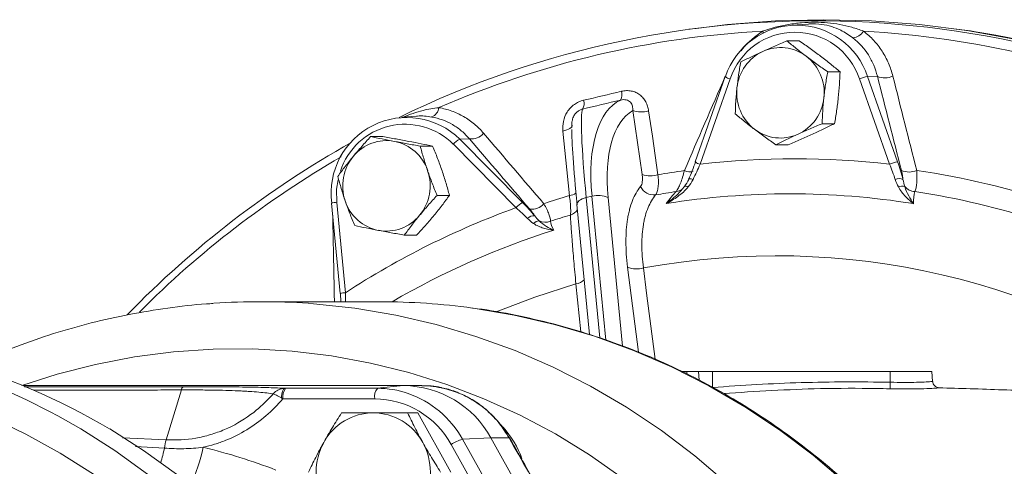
# Model space of a CAD drawing. Header units: millimetres. Extents: x -27 to 453, y 47 to 338.
# Tile 17 of 20: x 145 to 287, y 273 to 338. Entities that reach past the tile are written whole.
import ezdxf

# ---------------------------------------------------------------- set-up
doc = ezdxf.new("R2010")
doc.units = ezdxf.units.MM

msp = doc.modelspace()

# ---------------------------------------------------------------- linework, layer by layer
at = {"color": 7, "linetype": 'Continuous', "lineweight": 15}
for p, q in [((258.47, 336.88), (256.12, 336.72)), ((242.38, 336.26), (241.34, 336.12)), ((280.2, 336.1), (279.01, 336.26)), ((281.81, 335.91), (279.75, 336.16)), ((283.3, 335.64), (281.81, 335.91)), ((257.21, 334.47), (255.44, 334.47)), ((263.06, 330.03), (261.29, 330.03)), ((246.59, 329.34), (242.28, 317.09)), ((247.28, 329.01), (242.97, 316.76)), ((270.17, 316.75), (265.86, 329)), ((267.03, 329.35), (268.42, 329.38)), ((267.03, 329.35), (271.33, 317.09)), ((234.65, 315.28), (233.3, 324.45)), ((202.24, 323.64), (200.17, 323.5)), ((262.27, 322.57), (260.5, 322.57)), ((197.42, 320.72), (195.65, 320.72)), ((216.54, 310.51), (207.53, 319.62)), ((208.45, 320.33), (209.83, 320.4)), ((208.45, 320.33), (217.47, 311.23)), ((204.55, 319.35), (202.78, 319.35)), ((255.63, 319.54), (253.86, 319.54)), ((240.38, 313.15), (240.72, 313.54)), ((190.04, 311.18), (191.29, 298.2)), ((190.78, 311.27), (192.03, 298.3)), ((206.97, 312.27), (205.2, 312.27)), ((226.62, 311.97), (227.44, 312.16)), ((225.28, 310.95), (227.08, 292.3)), ((202.26, 306.57), (200.49, 306.57)), ((197.02, 297), (179.94, 297)), ((191.39, 297), (191.32, 298.2)), ((241.05, 287), (240.28, 287)), ((242.76, 287), (241.05, 287)), ((242.85, 285.73), (242.76, 287)), ((244.76, 287), (242.76, 287)), ((244.76, 284.67), (244.76, 287)), ((270.26, 287), (244.76, 287)), ((270.26, 285.44), (270.26, 287)), ((276.26, 287), (270.26, 287)), ((276.36, 285.57), (276.26, 287)), ((145.73, 284.95), (200.38, 284.95)), ((168.49, 284.33), (166.28, 277.19)), ((183.42, 284.57), (196.61, 284.57)), ((196.61, 284.57), (200.38, 284.95)), ((202.99, 284.95), (200.38, 284.95)), ((196.23, 283.07), (183.04, 283.07)), ((202.42, 281.04), (200.96, 281.04)), ((207.16, 272.54), (202.42, 281.04)), ((208.84, 277.26), (212.92, 277.45)), ((208.84, 277.26), (215.44, 265.43)), ((212.92, 277.45), (256.39, 199.5)), ((215.54, 277.45), (212.92, 277.45)), ((213.81, 264.68), (207.21, 276.51))]:
    msp.add_line(p, q, dxfattribs=at)
at = {"color": 8, "linetype": 'Continuous', "lineweight": 15}
for p, q in [((281.3, 335.95), (281.81, 335.91)), ((246.63, 329.37), (246.58, 329.38)), ((226.62, 311.97), (228.56, 291.81)), ((229.44, 291.5), (227.44, 312.16)), ((229.76, 311.97), (231.82, 290.64)), ((234.12, 289.75), (232.56, 301.96)), ((225.82, 292.67), (225.13, 299.56)), ((192.03, 298.3), (192.04, 297)), ((241.04, 286.63), (241.05, 287)), ((160.03, 277.47), (166.28, 277.19)), ((161.9, 276.2), (166.03, 275.98))]:
    msp.add_line(p, q, dxfattribs=at)
at = {"color": 7, "linetype": 'Continuous', "lineweight": 15, "flags": 128}
for points in [[(372.56, 280.09), (369.34, 284.31), (364.83, 289.72), (360.07, 294.89), (355.08, 299.81), (349.85, 304.48), (344.42, 308.87), (338.78, 312.98), (332.95, 316.8), (326.95, 320.32), (320.79, 323.53), (314.48, 326.43), (308.04, 329), (301.49, 331.24), (294.84, 333.14), (288.11, 334.71), (281.32, 335.93), (274.47, 336.8), (267.59, 337.33), (260.7, 337.5), (253.8, 337.33), (246.92, 336.8), (242.38, 336.26)], [(246.59, 329.34), (246.6, 329.34), (246.63, 329.35)], [(235.57, 324.4), (236.11, 320.76), (236.92, 315.24)], [(224.2, 312.23), (223.83, 315.92), (223.26, 321.5)], [(241.95, 314.57), (241.81, 314.62), (241.67, 314.65), (241.55, 314.67), (241.46, 314.68), (241.38, 314.67), (241.34, 314.65), (241.32, 314.62), (241.33, 314.57)], [(241.26, 313.48), (241.15, 313.53), (241.06, 313.56), (240.97, 313.59), (240.89, 313.6), (240.83, 313.6), (240.78, 313.59), (240.74, 313.57), (240.72, 313.54)], [(191.29, 298.2), (191.3, 298.2), (191.32, 298.2)], [(183.34, 284.57), (183.25, 284.53), (183.15, 284.45), (183.07, 284.33), (182.99, 284.16), (182.93, 283.95), (182.88, 283.72), (182.85, 283.46), (182.83, 283.19)], [(141.05, 280.42), (146.14, 278), (151.08, 275.26)], [(158.18, 278.73), (163.05, 275.63), (167.75, 272.23), (172.24, 268.56), (176.51, 264.61), (180.55, 260.41), (184.34, 255.97), (187.87, 251.3), (191.12, 246.43), (194.09, 241.36), (196.77, 236.13), (199.14, 230.73), (201.2, 225.2), (202.94, 219.56), (204.36, 213.81), (205.44, 207.99), (206.19, 202.12), (206.6, 196.2), (206.67, 190.28), (206.4, 184.36), (205.79, 178.47), (204.85, 172.62), (203.57, 166.84), (201.97, 161.15)], [(151.08, 275.26), (155.85, 272.22), (160.43, 268.89), (164.82, 265.28), (168.98, 261.41), (172.91, 257.27), (176.59, 252.9), (180.01, 248.31), (183.16, 243.52), (186.02, 238.53), (188.59, 233.38), (190.85, 228.07), (192.8, 222.63), (194.42, 217.08), (195.72, 211.44), (196.69, 205.73), (197.32, 199.97), (197.62, 194.18), (197.58, 188.38), (197.19, 182.59), (196.48, 176.84), (195.43, 171.15), (194.04, 165.53), (192.34, 160)]]:
    msp.add_lwpolyline(points, dxfattribs=at)
at = {"color": 8, "linetype": 'Continuous', "lineweight": 15, "flags": 128}
for points in [[(252.09, 335.62), (252.08, 335.62), (251.94, 335.85)], [(224.59, 322.36), (224.58, 322.26), (224.53, 322.14), (224.43, 322.01), (224.27, 321.89), (224.07, 321.77), (223.83, 321.67), (223.56, 321.57), (223.26, 321.5)], [(190.97, 314.53), (190.77, 313.19), (190.78, 311.27)], [(225.28, 310.95), (225.28, 311.06), (225.33, 311.22), (225.44, 311.37), (225.6, 311.52), (225.8, 311.65), (226.04, 311.78), (226.32, 311.88), (226.62, 311.97)], [(234.83, 301.86), (235.29, 298.25), (236.5, 288.74)], [(225.13, 299.56), (219.21, 297.67), (213.68, 295.55)], [(186.74, 296.77), (187.47, 296.71), (193.39, 296.08), (199.26, 295.08), (205.06, 293.73), (210.78, 292.03), (216.39, 289.99), (221.88, 287.61), (227.22, 284.9), (232.4, 281.87), (237.4, 278.53), (242.21, 274.89), (246.79, 270.97)], [(210.27, 296.1), (210.4, 296.09), (216.27, 295.09), (222.07, 293.75), (227.79, 292.06), (233.39, 290.02), (238.88, 287.64), (244.22, 284.94), (249.4, 281.92), (254.39, 278.59), (259.19, 274.96), (263.78, 271.04), (268.14, 266.86), (272.25, 262.42), (276.11, 257.73), (279.69, 252.82), (282.99, 247.7), (286, 242.39), (288.69, 236.91)], [(145.54, 284.95), (150.62, 286.59), (156.14, 288.01), (161.72, 289.09), (167.36, 289.82), (173.04, 290.2), (178.72, 290.22), (184.39, 289.9), (190.04, 289.22), (195.64, 288.19), (201.16, 286.82), (206.6, 285.11), (211.93, 283.07), (217.13, 280.7), (222.19, 278.01), (227.08, 275.01), (231.79, 271.71)], [(154.03, 278.73), (158.91, 275.63), (163.6, 272.23), (168.09, 268.56), (172.37, 264.61), (176.4, 260.41), (180.19, 255.97), (183.72, 251.3), (186.98, 246.43), (189.95, 241.36), (192.63, 236.13), (195, 230.73), (197.06, 225.2), (198.8, 219.56), (200.22, 213.81), (201.3, 207.99), (202.05, 202.12), (202.46, 196.2), (202.53, 190.28), (202.26, 184.36), (201.65, 178.47), (200.71, 172.62), (199.43, 166.84), (197.83, 161.15)], [(215.54, 277.45), (215.6, 277.44), (215.61, 277.44)]]:
    msp.add_lwpolyline(points, dxfattribs=at)
at = {"color": 7, "linetype": 'Continuous', "lineweight": 15}
for centre, radius, start, end in [((259.66, 201.07), 136.28, 59.2394, 116.0857), ((256.82, 325.96), 10.75, 18.3834, 161.6018), ((259.27, 200.87), 135.19, 93.1098, 113.4652), ((256.57, 325.92), 9.79, 18.3834, 161.6019), ((264.66, 336.98), 2.11, 276.8416, 327.6277), ((259.08, 200.86), 135.19, 66.5202, 86.8754), ((260.84, 198.02), 139.44, 36.051, 82.0214), ((254.71, 327.08), 6.48, 114.9973, 174.3892), ((254.5, 327.4), 6.1, 52.5727, 114.4924), ((254.19, 327.02), 6.6, 353.6849, 52.3701), ((268.07, 323.65), 5.79, 100.3929, 112.3973), ((269.53, 332.06), 2.91, 247.476, 292.6506), ((230.05, 326.74), 1.69, 332.6658, 16.5504), ((254.82, 326.99), 6.6, 173.6849, 232.3701), ((224.67, 325.48), 1.64, 330.5512, 16.3072), ((254.29, 326.93), 6.48, 294.9973, 354.3892), ((203.85, 325.02), 1.59, 290.6886, 354.791), ((234.5, 327.97), 3.72, 251.1328, 286.7204), ((200.84, 312.6), 10.86, 45.4499, 187.5338), ((210.12, 322.7), 2.32, 262.7122, 319.3251), ((254.5, 326.61), 6.1, 232.5727, 294.4924), ((261.75, 197), 140.86, 119.2824, 135.8434), ((197.93, 313.98), 6.16, 79.3408, 140.8552), ((197.82, 313.81), 6.35, 18.3455, 78.6182), ((209.48, 318.04), 2.52, 114.1502, 141.0848), ((198.31, 313.64), 6.67, 140.7126, 198.921), ((256.55, 200.38), 117.16, 83.3267, 96.6585), ((272.38, 311.4), 5.79, 100.3929, 112.3973), ((197.53, 313.64), 6.67, 320.7126, 18.921), ((257.42, 200.08), 116.96, 98.2069, 100.0919), ((272.97, 318.54), 2.91, 247.9373, 292.3869), ((257.29, 199.75), 117.3, 71.6233, 81.7722), ((235.85, 318.8), 3.72, 251.1349, 286.683), ((271.55, 313.23), 1.45, 67.6782, 112.4586), ((236.37, 314.54), 2.21, 207.0471, 275.1991), ((256.69, 199.88), 114.24, 98.6364, 100.1417), ((271.97, 312.41), 1.19, 70.7807, 116.1415), ((273.96, 314.97), 2.15, 221.893, 265.7701), ((256.56, 199.57), 114.56, 72.0519, 81.3436), ((198.02, 313.47), 6.35, 198.3455, 258.6182), ((218.5, 308.93), 2.52, 114.1502, 141.0848), ((257.6, 199.35), 117.72, 106.4781, 108.355), ((228.35, 308.97), 3.31, 64.6748, 105.8116), ((255.84, 200.02), 112.48, 80.9088, 99.0764), ((257.25, 198.13), 119.53, 109.9145, 123.0692), ((218.78, 312.6), 2.32, 263.0637, 319.0103), ((197.91, 313.31), 6.16, 259.3408, 320.8552), ((219.07, 308.2), 1.16, 82.8539, 139.0902), ((219.83, 307.6), 1.01, 88.112, 141.1503), ((220.72, 310.5), 2.08, 245.4981, 291.1029), ((256.85, 199.2), 114.94, 106.4284, 107.9275), ((233.85, 305.24), 3.53, 248.4621, 286.1894), ((179.94, 199.03), 97.98, 86.0254, 93.9855), ((197.01, 198.99), 98.01, 82.2251, 89.9994), ((109.99, 197.91), 94.09, 59.1979, 89.9417), ((169.1, 284.32), 0.611, 128.5674, 179.1767), ((184.87, 283.4), 1.85, 141.2097, 190.4882), ((198.06, 283.4), 1.85, 141.2097, 190.4882), ((196.61, 270.88), 13.69, 71.2104, 89.9826), ((200.28, 270.54), 14.41, 28.6553, 89.6098), ((66.91, 289.05), 203.38, 358.7203, 358.9817), ((196.15, 270.46), 12.6, 28.6553, 89.6098), ((196.08, 272.88), 8.17, 90.3902, 151.3447), ((195.97, 272.88), 8.17, 28.6553, 89.6098), ((204.65, 269.95), 13.5, 19.3453, 42.0555), ((171.18, 275.55), 5.16, 161.5106, 175.2114), ((210.44, 271.63), 5.85, 105.8334, 123.5039), ((152.62, 197.07), 81.28, 68.7758, 76.4908), ((196.57, 272.54), 8.75, 150.9571, 209.0429), ((195.48, 272.54), 8.75, 330.9571, 29.0429)]:
    msp.add_arc(centre, radius, start, end, dxfattribs=at)
at = {"color": 8, "linetype": 'Continuous', "lineweight": 15}
for centre, radius, start, end in [((247.64, 330.62), 1.66, 230.871, 257.4117), ((200.6, 312.72), 9.77, 44.895, 161.9836), ((261.37, 196.83), 139.74, 120.0345, 135.0657), ((243.33, 318.37), 1.66, 230.871, 257.4117), ((241.48, 317.25), 1.59, 241.47, 288.2381), ((223.59, 315.33), 3.16, 281.182, 299.1094), ((239.42, 314.37), 1.55, 273.9618, 316.2378), ((191.08, 306.07), 5.22, 93.3497, 101.5154), ((223.71, 311.33), 1.98, 288.7726, 325.9767), ((256.35, 198.23), 114.34, 107.5105, 120.2634), ((253.91, 198.6), 105, 53.3403, 100.4648), ((224.8, 301.75), 2.21, 278.6374, 313.4758), ((192.34, 293.09), 5.22, 93.3497, 101.5154), ((105.51, 197.14), 94.93, 59.2589, 71.4694), ((196.39, 270.39), 14.22, 28.8743, 70.9979), ((140.23, 281.37), 26.36, 343.5397, 348.2009), ((146.62, 281.38), 25.54, 335.0806, 348.0611)]:
    msp.add_arc(centre, radius, start, end, dxfattribs=at)
at = {"color": 7, "linetype": 'Continuous', "lineweight": 15}
for centre, major_axis, ratio, start_param, end_param in [((240.42, 303.49), (-8.56, 22.6), 0.440779, 0.030315, 1.017251), ((229.26, 300.86), (-3.05, 23.94), 0.057182, 0.094043, 1.080979), ((242.09, 304.12), (-8.16, 20.63), 0.456898, 0.068542, 1.008464), ((227.28, 300.62), (-2.59, 21.99), 0.039611, 0.276971, 1.079497)]:
    msp.add_ellipse(centre, major_axis=major_axis, ratio=ratio, start_param=start_param, end_param=end_param, dxfattribs=at)
for points, knots in [([(251.94, 335.85), (253.14, 336.29), (254.38, 336.61), (256.28, 336.92), (256.91, 337), (258.18, 337.11), (258.82, 337.13), (260.06, 337.13), (260.67, 337.11), (261.86, 337), (262.45, 336.92), (263.6, 336.71), (264.18, 336.58), (265.32, 336.26), (265.88, 336.07), (266.45, 335.85)], [0, 0, 0, 0, 0.25, 0.25, 0.375, 0.375, 0.5, 0.5, 0.625, 0.625, 0.75, 0.75, 0.875, 0.875, 1, 1, 1, 1]), ([(264.91, 334.88), (264.34, 335.28), (263.35, 335.96), (261.87, 336.54), (260.42, 336.88), (259.21, 336.93), (258.53, 336.88), (258.47, 336.88)], [0, 0, 0, 0, 0.303321, 0.518231, 0.737416, 0.978234, 1, 1, 1, 1]), ([(266.45, 335.85), (266.97, 335.45), (267.46, 335), (268.34, 334.05), (268.74, 333.53), (269.27, 332.71), (269.44, 332.42), (269.75, 331.84), (269.89, 331.55), (270.28, 330.65), (270.49, 330.02), (270.65, 329.38)], [0, 0, 0, 0, 0.25, 0.25, 0.5, 0.5, 0.625, 0.625, 0.75, 0.75, 1, 1, 1, 1]), ([(255.44, 334.47), (254.85, 334.22), (254.27, 333.97), (253.11, 333.47), (252.54, 333.21), (251.97, 332.95)], [0, 0, 0, 0, 0.5, 0.5, 1, 1, 1, 1]), ([(255.44, 334.47), (255.87, 334.1), (256.32, 333.73), (257.24, 332.99), (257.72, 332.62), (258.21, 332.25)], [0, 0, 0, 0, 0.5, 0.5, 1, 1, 1, 1]), ([(257.21, 334.47), (257.73, 334.1), (258.26, 333.73), (259.28, 332.99), (259.79, 332.62), (260.28, 332.25)], [0, 0, 0, 0, 0.5, 0.5, 1, 1, 1, 1]), ([(268.42, 329.38), (268.29, 329.92), (268.12, 330.45), (267.8, 331.22), (267.68, 331.47), (267.43, 331.96), (267.29, 332.2), (266.55, 333.37), (265.81, 334.19), (264.91, 334.88)], [0, 0, 0, 0, 0.25, 0.25, 0.375, 0.375, 0.5, 0.5, 1, 1, 1, 1]), ([(251.97, 332.95), (251.69, 332.83), (251.41, 332.7), (250.86, 332.44), (250.6, 332.31), (249.81, 331.94), (249.3, 331.69), (248.8, 331.44)], [0, 0, 0, 0, 0.25, 0.25, 0.5, 0.5, 1, 1, 1, 1]), ([(248.8, 331.44), (248.69, 330.83), (248.59, 330.22), (248.41, 328.97), (248.33, 328.35), (248.26, 327.71)], [0, 0, 0, 0, 0.5, 0.5, 1, 1, 1, 1]), ([(258.21, 332.25), (258.71, 331.87), (259.22, 331.49), (260.25, 330.75), (260.77, 330.39), (261.29, 330.03)], [0, 0, 0, 0, 0.5, 0.5, 1, 1, 1, 1]), ([(260.28, 332.25), (260.78, 331.87), (261.26, 331.49), (262.19, 330.75), (262.63, 330.39), (263.06, 330.03)], [0, 0, 0, 0, 0.5, 0.5, 1, 1, 1, 1]), ([(260.74, 326.3), (260.77, 326.61), (260.81, 326.93), (260.89, 327.56), (260.94, 327.87), (261.07, 328.8), (261.18, 329.42), (261.29, 330.03)], [0, 0, 0, 0, 0.25, 0.25, 0.5, 0.5, 1, 1, 1, 1]), ([(263.06, 330.03), (263.04, 329.42), (263.01, 328.8), (262.93, 327.56), (262.88, 326.93), (262.81, 326.3)], [0, 0, 0, 0, 0.5, 0.5, 1, 1, 1, 1]), ([(231.67, 327.22), (231.91, 327.28), (232.15, 327.31), (232.62, 327.32), (232.86, 327.3), (233.31, 327.22), (233.52, 327.15), (233.94, 326.96), (234.13, 326.85), (234.48, 326.58), (234.65, 326.42), (234.93, 326.08), (235.05, 325.89), (235.27, 325.5), (235.35, 325.29), (235.49, 324.86), (235.54, 324.63), (235.57, 324.4)], [0, 0, 0, 0, 0.125, 0.125, 0.25, 0.25, 0.375, 0.375, 0.5, 0.5, 0.625, 0.625, 0.75, 0.75, 0.875, 0.875, 1, 1, 1, 1]), ([(248.26, 327.71), (248.23, 327.39), (248.2, 327.08), (248.14, 326.45), (248.12, 326.14), (248.06, 325.2), (248.03, 324.59), (248.01, 323.98)], [0, 0, 0, 0, 0.25, 0.25, 0.5, 0.5, 1, 1, 1, 1]), ([(223.26, 321.5), (223.22, 321.96), (223.24, 322.43), (223.44, 323.37), (223.62, 323.82), (224.02, 324.46), (224.18, 324.65), (224.52, 325.02), (224.7, 325.18), (225.11, 325.47), (225.32, 325.6), (225.77, 325.8), (226, 325.88), (226.24, 325.94)], [0, 0, 0, 0, 0.25, 0.25, 0.5, 0.5, 0.625, 0.625, 0.75, 0.75, 0.875, 0.875, 1, 1, 1, 1]), ([(233.3, 324.45), (233.31, 324.66), (233.3, 324.87), (233.22, 325.18), (233.19, 325.28), (233.09, 325.47), (233.03, 325.56), (232.88, 325.72), (232.79, 325.79), (232.59, 325.91), (232.47, 325.96), (232.23, 326.01), (232.09, 326.03), (231.83, 326.02), (231.69, 326), (231.56, 325.96)], [0, 0, 0, 0, 0.25, 0.25, 0.375, 0.375, 0.5, 0.5, 0.625, 0.625, 0.75, 0.75, 0.875, 0.875, 1, 1, 1, 1]), ([(260.5, 322.57), (260.52, 323.18), (260.54, 323.79), (260.62, 325.03), (260.67, 325.66), (260.74, 326.3)], [0, 0, 0, 0, 0.5, 0.5, 1, 1, 1, 1]), ([(262.81, 326.3), (262.78, 325.98), (262.74, 325.66), (262.66, 325.03), (262.62, 324.72), (262.48, 323.79), (262.38, 323.17), (262.27, 322.57)], [0, 0, 0, 0, 0.25, 0.25, 0.5, 0.5, 1, 1, 1, 1]), ([(205.44, 324.87), (206.08, 324.76), (206.7, 324.6), (207.88, 324.17), (208.45, 323.9), (209.28, 323.43), (209.54, 323.26), (210.06, 322.9), (210.31, 322.71), (211.03, 322.11), (211.47, 321.67), (211.88, 321.19)], [0, 0, 0, 0, 0.25, 0.25, 0.5, 0.5, 0.625, 0.625, 0.75, 0.75, 1, 1, 1, 1]), ([(226.1, 324.67), (226.03, 324.66), (225.82, 324.6), (225.58, 324.48), (225.29, 324.27), (225.1, 324.08), (224.83, 323.71), (224.7, 323.43), (224.65, 323.21), (224.65, 323.19)], [0, 0, 0, 0, 0.096935, 0.308243, 0.358735, 0.568797, 0.652886, 0.979943, 1, 1, 1, 1]), ([(248.01, 323.98), (248.45, 323.62), (248.89, 323.25), (249.82, 322.51), (250.29, 322.14), (250.79, 321.76)], [0, 0, 0, 0, 0.5, 0.5, 1, 1, 1, 1]), ([(209.83, 320.4), (209.49, 320.81), (209.12, 321.18), (208.52, 321.69), (208.31, 321.85), (207.88, 322.16), (207.65, 322.3), (206.51, 322.97), (205.51, 323.34), (204.42, 323.53)], [0, 0, 0, 0, 0.25, 0.25, 0.375, 0.375, 0.5, 0.5, 1, 1, 1, 1]), ([(224.66, 323.19), (224.64, 323.11), (224.57, 322.88), (224.55, 322.56), (224.54, 322.22), (224.53, 322.01)], [0, 0, 0, 0, 0.159552, 0.491218, 1, 1, 1, 1]), ([(257.03, 321.05), (257.31, 321.18), (257.6, 321.31), (258.17, 321.57), (258.46, 321.69), (259.33, 322.07), (259.91, 322.32), (260.5, 322.57)], [0, 0, 0, 0, 0.25, 0.25, 0.5, 0.5, 1, 1, 1, 1]), ([(262.27, 322.57), (261.77, 322.32), (261.26, 322.07), (260.21, 321.57), (259.66, 321.31), (259.1, 321.05)], [0, 0, 0, 0, 0.5, 0.5, 1, 1, 1, 1]), ([(250.79, 321.76), (251.28, 321.39), (251.8, 321.01), (252.83, 320.27), (253.34, 319.9), (253.86, 319.54)], [0, 0, 0, 0, 0.5, 0.5, 1, 1, 1, 1]), ([(253.86, 319.54), (254.36, 319.79), (254.87, 320.04), (255.92, 320.54), (256.46, 320.8), (257.03, 321.05)], [0, 0, 0, 0, 0.5, 0.5, 1, 1, 1, 1]), ([(259.1, 321.05), (258.82, 320.93), (258.53, 320.8), (257.96, 320.54), (257.67, 320.42), (256.8, 320.04), (256.22, 319.79), (255.63, 319.54)], [0, 0, 0, 0, 0.25, 0.25, 0.5, 0.5, 1, 1, 1, 1]), ([(195.65, 320.72), (195.22, 320.25), (194.8, 319.78), (193.96, 318.83), (193.55, 318.35), (193.15, 317.87)], [0, 0, 0, 0, 0.5, 0.5, 1, 1, 1, 1]), ([(195.65, 320.72), (196.19, 320.61), (196.74, 320.49), (197.88, 320.26), (198.47, 320.15), (199.07, 320.03)], [0, 0, 0, 0, 0.5, 0.5, 1, 1, 1, 1]), ([(197.42, 320.72), (198.05, 320.61), (198.68, 320.49), (199.92, 320.26), (200.54, 320.15), (201.14, 320.03)], [0, 0, 0, 0, 0.5, 0.5, 1, 1, 1, 1]), ([(199.07, 320.03), (199.67, 319.92), (200.3, 319.8), (201.54, 319.57), (202.16, 319.46), (202.78, 319.35)], [0, 0, 0, 0, 0.5, 0.5, 1, 1, 1, 1]), ([(201.14, 320.03), (201.74, 319.92), (202.34, 319.8), (203.48, 319.57), (204.02, 319.46), (204.55, 319.35)], [0, 0, 0, 0, 0.5, 0.5, 1, 1, 1, 1]), ([(203.84, 315.81), (203.74, 316.11), (203.64, 316.41), (203.45, 317.01), (203.36, 317.3), (203.09, 318.19), (202.93, 318.77), (202.78, 319.35)], [0, 0, 0, 0, 0.25, 0.25, 0.5, 0.5, 1, 1, 1, 1]), ([(204.55, 319.35), (204.8, 318.77), (205.03, 318.18), (205.49, 317.01), (205.7, 316.41), (205.91, 315.81)], [0, 0, 0, 0, 0.5, 0.5, 1, 1, 1, 1]), ([(193.15, 317.87), (192.95, 317.62), (192.75, 317.38), (192.37, 316.9), (192.18, 316.66), (191.63, 315.95), (191.28, 315.48), (190.94, 315.01)], [0, 0, 0, 0, 0.25, 0.25, 0.5, 0.5, 1, 1, 1, 1]), ([(242.97, 316.76), (242.81, 316.38), (242.65, 316.02), (242.31, 315.29), (242.13, 314.93), (241.95, 314.57)], [0, 0, 0, 0, 0.5, 0.5, 1, 1, 1, 1]), ([(271, 314.57), (270.88, 314.92), (270.75, 315.28), (270.48, 316.01), (270.33, 316.38), (270.17, 316.75)], [0, 0, 0, 0, 0.5, 0.5, 1, 1, 1, 1]), ([(205.2, 312.27), (204.95, 312.85), (204.72, 313.43), (204.26, 314.61), (204.05, 315.21), (203.84, 315.81)], [0, 0, 0, 0, 0.5, 0.5, 1, 1, 1, 1]), ([(205.91, 315.81), (206.01, 315.51), (206.11, 315.21), (206.3, 314.61), (206.39, 314.31), (206.66, 313.43), (206.82, 312.85), (206.97, 312.27)], [0, 0, 0, 0, 0.25, 0.25, 0.5, 0.5, 1, 1, 1, 1]), ([(239.53, 312.83), (239.64, 312.96), (239.74, 313.14), (239.95, 313.54), (240.05, 313.78), (240.26, 314.3), (240.35, 314.58), (240.54, 315.19), (240.63, 315.51), (240.72, 315.85)], [0, 0, 0, 0, 0.25, 0.25, 0.5, 0.5, 0.75, 0.75, 1, 1, 1, 1]), ([(272.1, 314.57), (272.09, 314.75), (272.06, 314.95), (271.99, 315.37), (271.94, 315.6), (271.88, 315.84)], [0, 0, 0, 0, 0.5, 0.5, 1, 1, 1, 1]), ([(274.08, 315.84), (274.1, 315.51), (274.11, 315.19), (274.11, 314.74), (274.11, 314.59), (274.1, 314.31), (274.09, 314.17), (274.05, 313.78), (274.02, 313.54), (273.93, 313.14), (273.87, 312.96), (273.8, 312.82)], [0, 0, 0, 0, 0.25, 0.25, 0.375, 0.375, 0.5, 0.5, 0.75, 0.75, 1, 1, 1, 1]), ([(190.94, 315.01), (191.09, 314.44), (191.26, 313.85), (191.61, 312.67), (191.79, 312.08), (192, 311.48)], [0, 0, 0, 0, 0.5, 0.5, 1, 1, 1, 1]), ([(234.4, 313.53), (234.47, 313.62), (234.53, 313.72), (234.62, 313.96), (234.65, 314.09), (234.69, 314.39), (234.7, 314.56), (234.7, 314.9), (234.68, 315.09), (234.65, 315.28)], [0, 0, 0, 0, 0.25, 0.25, 0.5, 0.5, 0.75, 0.75, 1, 1, 1, 1]), ([(236.92, 315.24), (236.96, 314.91), (236.98, 314.61), (236.99, 314.03), (236.97, 313.75), (236.91, 313.25), (236.87, 313.03), (236.74, 312.64), (236.66, 312.47), (236.57, 312.34)], [0, 0, 0, 0, 0.25, 0.25, 0.5, 0.5, 0.75, 0.75, 1, 1, 1, 1]), ([(232.56, 301.96), (232.47, 302.6), (232.41, 303.23), (232.33, 304.46), (232.31, 305.06), (232.31, 306.79), (232.39, 307.86), (232.59, 309.1), (232.63, 309.34), (232.73, 309.81), (232.79, 310.05), (232.97, 310.72), (233.1, 311.14), (233.57, 312.31), (233.95, 312.98), (234.4, 313.53)], [0, 0, 0, 0, 0.125, 0.125, 0.25, 0.25, 0.5, 0.5, 0.5625, 0.5625, 0.625, 0.625, 0.75, 0.75, 1, 1, 1, 1]), ([(241.26, 313.48), (241.04, 313.22), (240.81, 312.98), (240.31, 312.54), (240.05, 312.33), (239.25, 311.74), (238.68, 311.39), (238.1, 311.09)], [0, 0, 0, 0, 0.25, 0.25, 0.5, 0.5, 1, 1, 1, 1]), ([(271.44, 313.48), (271.59, 313.22), (271.75, 312.98), (272.08, 312.53), (272.26, 312.32), (272.82, 311.73), (273.21, 311.39), (273.61, 311.08)], [0, 0, 0, 0, 0.25, 0.25, 0.5, 0.5, 1, 1, 1, 1]), ([(272.36, 313.53), (272.51, 313.04), (272.71, 312.62), (273.14, 311.81), (273.37, 311.44), (273.61, 311.08)], [0, 0, 0, 0, 0.5, 0.5, 1, 1, 1, 1]), ([(192, 311.48), (192.1, 311.18), (192.21, 310.87), (192.43, 310.28), (192.54, 309.98), (192.88, 309.1), (193.12, 308.52), (193.36, 307.94)], [0, 0, 0, 0, 0.25, 0.25, 0.5, 0.5, 1, 1, 1, 1]), ([(202.69, 309.42), (202.89, 309.66), (203.1, 309.9), (203.51, 310.38), (203.71, 310.62), (204.34, 311.34), (204.77, 311.8), (205.2, 312.27)], [0, 0, 0, 0, 0.25, 0.25, 0.5, 0.5, 1, 1, 1, 1]), ([(206.97, 312.27), (206.63, 311.8), (206.28, 311.33), (205.55, 310.38), (205.16, 309.9), (204.76, 309.42)], [0, 0, 0, 0, 0.5, 0.5, 1, 1, 1, 1]), ([(224.34, 309.45), (224.36, 309.57), (224.38, 309.72), (224.38, 310.08), (224.38, 310.29), (224.36, 310.77), (224.34, 311.03), (224.28, 311.6), (224.25, 311.91), (224.2, 312.23)], [0, 0, 0, 0, 0.25, 0.25, 0.5, 0.5, 0.75, 0.75, 1, 1, 1, 1]), ([(236.57, 312.34), (236.15, 311.83), (235.79, 311.22), (235.35, 310.16), (235.22, 309.78), (235.05, 309.17), (235, 308.96), (234.91, 308.53), (234.86, 308.31), (234.68, 307.19), (234.6, 306.22), (234.6, 304.65), (234.62, 304.11), (234.7, 303), (234.76, 302.43), (234.83, 301.86)], [0, 0, 0, 0, 0.25, 0.25, 0.375, 0.375, 0.4375, 0.4375, 0.5, 0.5, 0.75, 0.75, 0.875, 0.875, 1, 1, 1, 1]), ([(218.19, 308.96), (217.94, 309.21), (217.68, 309.47), (217.13, 309.99), (216.84, 310.25), (216.54, 310.51)], [0, 0, 0, 0, 0.5, 0.5, 1, 1, 1, 1]), ([(219.21, 309.35), (219.13, 309.48), (219.03, 309.63), (218.79, 309.95), (218.65, 310.12), (218.5, 310.3)], [0, 0, 0, 0, 0.5, 0.5, 1, 1, 1, 1]), ([(220.52, 311.08), (220.68, 310.8), (220.82, 310.54), (221.01, 310.16), (221.06, 310.04), (221.16, 309.8), (221.21, 309.69), (221.33, 309.36), (221.39, 309.17), (221.47, 308.83), (221.48, 308.68), (221.47, 308.56)], [0, 0, 0, 0, 0.25, 0.25, 0.375, 0.375, 0.5, 0.5, 0.75, 0.75, 1, 1, 1, 1]), ([(200.49, 306.57), (200.83, 307.03), (201.18, 307.5), (201.91, 308.45), (202.29, 308.93), (202.69, 309.42)], [0, 0, 0, 0, 0.5, 0.5, 1, 1, 1, 1]), ([(204.76, 309.42), (204.56, 309.18), (204.36, 308.93), (203.95, 308.45), (203.74, 308.21), (203.11, 307.5), (202.69, 307.03), (202.26, 306.57)], [0, 0, 0, 0, 0.25, 0.25, 0.5, 0.5, 1, 1, 1, 1]), ([(219.86, 308.61), (220.19, 308.29), (220.54, 308.04), (221.24, 307.61), (221.59, 307.43), (221.95, 307.27)], [0, 0, 0, 0, 0.5, 0.5, 1, 1, 1, 1]), ([(225.13, 299.56), (225.02, 300.73), (224.92, 301.83), (224.79, 303.36), (224.75, 303.85), (224.69, 304.56), (224.67, 304.79), (224.63, 305.24), (224.61, 305.46), (224.53, 306.51), (224.47, 307.25), (224.41, 308.21), (224.39, 308.5), (224.36, 309.02), (224.35, 309.25), (224.34, 309.45)], [0, 0, 0, 0, 0.25, 0.25, 0.375, 0.375, 0.4375, 0.4375, 0.5, 0.5, 0.75, 0.75, 0.875, 0.875, 1, 1, 1, 1]), ([(193.36, 307.94), (193.89, 307.83), (194.45, 307.71), (195.59, 307.48), (196.17, 307.37), (196.77, 307.25)], [0, 0, 0, 0, 0.5, 0.5, 1, 1, 1, 1]), ([(196.77, 307.25), (197.38, 307.14), (198, 307.02), (199.24, 306.79), (199.86, 306.68), (200.49, 306.57)], [0, 0, 0, 0, 0.5, 0.5, 1, 1, 1, 1]), ([(219.04, 308.23), (219.27, 308.08), (219.51, 307.95), (220, 307.74), (220.24, 307.65), (220.98, 307.42), (221.47, 307.33), (221.95, 307.27)], [0, 0, 0, 0, 0.25, 0.25, 0.5, 0.5, 1, 1, 1, 1]), ([(173.05, 296.74), (172.73, 296.73), (170.54, 296.62), (166.51, 296.13), (160.98, 295.23), (155.51, 294), (150.11, 292.48), (144.81, 290.63), (140.75, 289.02), (138.5, 287.93), (137.94, 287.66)], [0, 0, 0, 0, 0.02664, 0.180307, 0.333978, 0.48766, 0.641362, 0.795091, 0.948854, 1, 1, 1, 1]), ([(298.1, 204), (297.89, 205.7), (297.45, 209.31), (296.41, 214.77), (295.05, 220.37), (293.39, 225.88), (291.44, 231.29), (289.21, 236.58), (286.7, 241.73), (283.92, 246.74), (280.88, 251.58), (277.58, 256.24), (274.04, 260.71), (270.27, 264.97), (266.28, 269.01), (262.08, 272.81), (257.68, 276.37), (253.1, 279.68), (248.35, 282.73), (243.45, 285.5), (238.41, 287.98), (233.24, 290.18), (227.97, 292.08), (222.6, 293.69), (217.16, 294.96), (213.07, 295.75), (210.79, 296.02), (210.36, 296.07)], [0, 0, 0, 0, 0.037013, 0.078537, 0.12006, 0.16158, 0.203096, 0.244608, 0.286114, 0.327614, 0.369108, 0.410593, 0.45207, 0.493538, 0.534997, 0.576445, 0.617884, 0.659312, 0.700729, 0.742136, 0.783533, 0.824921, 0.866299, 0.907669, 0.949031, 0.990387, 1, 1, 1, 1]), ([(181.65, 283.76), (181.38, 283.81), (181.07, 283.86), (180.38, 283.94), (180, 283.98), (179.17, 284.06), (178.72, 284.09), (177.99, 284.14), (177.74, 284.15), (177.21, 284.18), (176.93, 284.19), (175.52, 284.25), (174.27, 284.29), (172.19, 284.32), (171.48, 284.33), (170.01, 284.34), (169.26, 284.34), (168.49, 284.33)], [0, 0, 0, 0, 0.125, 0.125, 0.25, 0.25, 0.375, 0.375, 0.4375, 0.4375, 0.5, 0.5, 0.75, 0.75, 0.875, 0.875, 1, 1, 1, 1]), ([(168.72, 284.8), (169.57, 284.8), (170.4, 284.8), (171.61, 284.8), (172.01, 284.8), (172.8, 284.8), (173.19, 284.79), (175.1, 284.78), (176.49, 284.77), (178.06, 284.74), (178.36, 284.73), (178.95, 284.72), (179.23, 284.72), (180.05, 284.7), (180.56, 284.68), (181.49, 284.65), (181.91, 284.64), (182.69, 284.6), (183.03, 284.58), (183.34, 284.57)], [0, 0, 0, 0, 0.125, 0.125, 0.1875, 0.1875, 0.25, 0.25, 0.5, 0.5, 0.5625, 0.5625, 0.625, 0.625, 0.75, 0.75, 0.875, 0.875, 1, 1, 1, 1]), ([(183.34, 284.57), (183.18, 284.56), (183.02, 284.54), (182.71, 284.47), (182.56, 284.41), (182.27, 284.28), (182.13, 284.19), (181.87, 284), (181.75, 283.88), (181.65, 283.76)], [0, 0, 0, 0, 0.25, 0.25, 0.5, 0.5, 0.75, 0.75, 1, 1, 1, 1]), ([(205.81, 284.65), (205.78, 284.66), (204.87, 284.93), (203.91, 284.94), (202.99, 284.95)], [0, 0, 0, 0, 0.03443, 1, 1, 1, 1]), ([(205.83, 284.62), (205.31, 284.73), (204.37, 284.93), (203.42, 284.91), (202.99, 284.91)], [0, 0, 0, 0, 0.557527, 1, 1, 1, 1]), ([(215.58, 277.42), (215.36, 277.81), (214.79, 278.83), (213.57, 280.29), (212.01, 281.77), (210.25, 282.99), (208.34, 283.93), (206.85, 284.47), (205.99, 284.6), (205.83, 284.62)], [0, 0, 0, 0, 0.105551, 0.276312, 0.448478, 0.618687, 0.789945, 0.959834, 1, 1, 1, 1]), ([(244.76, 284.67), (249, 285.03), (253.25, 285.26), (261.75, 285.51), (266, 285.52), (270.26, 285.44)], [0, 0, 0, 0, 0.5, 0.5, 1, 1, 1, 1]), ([(277.27, 284.65), (277.28, 284.65), (277.29, 284.65), (277.23, 284.65), (277.12, 284.67), (276.95, 284.72), (276.73, 284.85), (276.51, 285.08), (276.38, 285.34), (276.38, 285.51), (276.38, 285.57)], [0, 0, 0, 0, 0.137046, 0.243407, 0.315528, 0.40641, 0.5519, 0.721962, 0.908735, 1, 1, 1, 1]), ([(418.25, 279.43), (418.08, 279.43), (415.34, 279.42), (410.46, 279.41), (403.96, 279.43), (398.53, 279.46), (393.92, 279.51), (389.86, 279.56), (386.17, 279.63), (381.04, 279.74), (374.76, 279.91), (367.56, 280.15), (361.24, 280.39), (355.63, 280.64), (350.18, 280.89), (344.64, 281.17), (338.71, 281.49), (332.2, 281.86), (325.03, 282.29), (317.09, 282.77), (308.74, 283.27), (300.05, 283.74), (291.06, 284.17), (283.42, 284.48), (278.76, 284.59), (277.26, 284.63)], [0, 0, 0, 0, 0.003285, 0.054276, 0.097151, 0.133033, 0.163412, 0.190541, 0.215754, 0.239364, 0.296737, 0.347305, 0.392549, 0.433261, 0.469841, 0.512913, 0.556889, 0.603472, 0.660569, 0.721052, 0.7845, 0.847054, 0.908768, 0.970742, 1, 1, 1, 1]), ([(166.28, 277.19), (167.72, 277.1), (169.14, 277.18), (171.25, 277.54), (171.94, 277.71), (173.33, 278.12), (174.01, 278.36), (175.99, 279.21), (177.24, 279.93), (179.01, 281.22), (179.57, 281.69), (180.65, 282.68), (181.16, 283.21), (181.65, 283.76)], [0, 0, 0, 0, 0.25, 0.25, 0.375, 0.375, 0.5, 0.5, 0.75, 0.75, 0.875, 0.875, 1, 1, 1, 1]), ([(183.04, 283.07), (182.29, 282.19), (181.49, 281.37), (179.75, 279.89), (178.82, 279.21), (176.89, 278.03), (175.89, 277.52), (174.32, 276.89), (173.79, 276.7), (172.71, 276.37), (172.16, 276.22), (171.61, 276.1)], [0, 0, 0, 0, 0.25, 0.25, 0.5, 0.5, 0.75, 0.75, 0.875, 0.875, 1, 1, 1, 1]), ([(182.83, 283.19), (182.7, 283.27), (182.57, 283.34), (182.34, 283.47), (182.23, 283.53), (182.02, 283.63), (181.93, 283.67), (181.77, 283.73), (181.7, 283.75), (181.65, 283.76)], [0, 0, 0, 0, 0.25, 0.25, 0.5, 0.5, 0.75, 0.75, 1, 1, 1, 1]), ([(191.48, 281.04), (191.04, 280.35), (190.59, 279.64), (189.73, 278.23), (189.32, 277.51), (188.92, 276.79)], [0, 0, 0, 0, 0.5, 0.5, 1, 1, 1, 1]), ([(191.48, 281.04), (192.2, 281.04), (192.93, 281.04), (194.44, 281.04), (195.22, 281.04), (196.03, 281.04)], [0, 0, 0, 0, 0.5, 0.5, 1, 1, 1, 1]), ([(196.03, 281.04), (196.43, 281.04), (196.84, 281.04), (197.66, 281.04), (198.07, 281.04), (199.3, 281.04), (200.13, 281.04), (200.96, 281.04)], [0, 0, 0, 0, 0.25, 0.25, 0.5, 0.5, 1, 1, 1, 1]), ([(200.96, 281.04), (201.29, 280.35), (201.63, 279.65), (202.35, 278.23), (202.73, 277.52), (203.14, 276.79)], [0, 0, 0, 0, 0.5, 0.5, 1, 1, 1, 1]), ([(259.01, 199.5), (255.46, 206), (251.9, 212.49), (244.74, 225.48), (237.53, 238.48), (230.25, 251.47), (222.92, 264.46), (219.24, 270.95), (215.54, 277.45)], [0, 0, 0, 0, 0.25, 0.25, 0.5, 0.75, 0.75, 1, 1, 1, 1]), ([(259.09, 199.46), (257.07, 203.16), (252.18, 212.11), (244.5, 226.03), (235.89, 241.51), (227.14, 257.1), (220.32, 269.17), (216.44, 275.98), (215.61, 277.44)], [0, 0, 0, 0, 0.1424975, 0.344132, 0.535676, 0.7377637, 0.9438503, 1, 1, 1, 1]), ([(166.03, 275.98), (166.96, 275.91), (167.89, 275.88), (169.75, 275.92), (170.68, 275.99), (171.61, 276.1)], [0, 0, 0, 0, 0.5, 0.5, 1, 1, 1, 1]), ([(188.92, 276.79), (188.72, 276.43), (188.52, 276.07), (188.13, 275.35), (187.95, 274.99), (187.41, 273.93), (187.07, 273.23), (186.74, 272.54)], [0, 0, 0, 0, 0.25, 0.25, 0.5, 0.5, 1, 1, 1, 1]), ([(203.14, 276.79), (203.34, 276.43), (203.55, 276.07), (203.96, 275.35), (204.17, 275), (204.82, 273.94), (205.26, 273.24), (205.7, 272.54)], [0, 0, 0, 0, 0.25, 0.25, 0.5, 0.5, 1, 1, 1, 1])]:
    msp.add_open_spline(points, degree=3, knots=knots, dxfattribs=at)
at = {"color": 8, "linetype": 'Continuous', "lineweight": 15}
for points, knots in [([(248.87, 333.05), (248.93, 333.14), (249.75, 334.25), (250.89, 335.09), (251.94, 335.85)], [0, 0, 0, 0, 0.083442, 1, 1, 1, 1]), ([(200.33, 323.52), (201.27, 323.88), (202.93, 324.52), (204.68, 324.77), (205.44, 324.87)], [0, 0, 0, 0, 0.568085, 1, 1, 1, 1]), ([(204.42, 323.53), (203.73, 323.63), (202.99, 323.74), (202.29, 323.64), (202.24, 323.63)], [0, 0, 0, 0, 0.925643, 1, 1, 1, 1]), ([(238.1, 311.09), (238.1, 311.09), (238.69, 311.53), (239.51, 312.15), (240.19, 312.94), (240.38, 313.15)], [0, 0, 0, 0, 0.0043, 0.726588, 1, 1, 1, 1]), ([(190.45, 297), (190.43, 297.96), (190.35, 302.1), (190.27, 306.24), (190.21, 309.41)], [0, 0, 0, 0, 0.231747, 1, 1, 1, 1]), ([(145.94, 284.8), (149.05, 284.79), (156.52, 284.78), (164.22, 284.79), (168.72, 284.8)], [0, 0, 0, 0, 0.416131, 1, 1, 1, 1]), ([(168.49, 284.33), (167.18, 284.33), (160.63, 284.32), (153.5, 284.32), (147.8, 284.32), (147.17, 284.33)], [0, 0, 0, 0, 0.18184, 0.909823, 1, 1, 1, 1]), ([(215.54, 277.45), (215.1, 278.14), (214.21, 279.56), (212.47, 281.35), (210.48, 282.84), (208.26, 284.01), (206.63, 284.43), (205.81, 284.65)], [0, 0, 0, 0, 0.19513, 0.395908, 0.591058, 0.791868, 1, 1, 1, 1]), ([(270.24, 284.51), (269.58, 284.52), (266.24, 284.58), (258.26, 284.59), (250.95, 284.12), (246.31, 283.82)], [0, 0, 0, 0, 0.083515, 0.417609, 1, 1, 1, 1]), ([(277.26, 284.65), (277.27, 284.65), (277.51, 284.65), (277.23, 284.62), (276.37, 284.56), (274.73, 284.5), (272.62, 284.48), (271.04, 284.5), (270.24, 284.51)], [0, 0, 0, 0, 0.008174, 0.206292, 0.404384, 0.602682, 0.801352, 1, 1, 1, 1]), ([(270.26, 285.44), (270.94, 285.43), (272.31, 285.41), (274.14, 285.43), (275.5, 285.49), (276.29, 285.55), (276.29, 285.56), (276.29, 285.57)], [0, 0, 0, 0, 0.213557, 0.427116, 0.640709, 0.854915, 1, 1, 1, 1])]:
    msp.add_open_spline(points, degree=3, knots=knots, dxfattribs=at)
at = {"color": 7, "linetype": 'Continuous', "lineweight": 15}
for points in [[(240.72, 315.85), (242.67, 320.37), (244.62, 324.88), (246.58, 329.38)], [(271.88, 315.84), (270.72, 320.36), (269.57, 324.87), (268.42, 329.38)], [(270.65, 329.38), (271.79, 324.87), (272.93, 320.36), (274.08, 315.84)], [(226.24, 325.94), (228.05, 326.36), (229.86, 326.79), (231.67, 327.22)], [(231.56, 325.96), (229.73, 325.53), (227.91, 325.1), (226.1, 324.67)], [(211.88, 321.19), (214.76, 317.82), (217.64, 314.45), (220.52, 311.08)], [(218.5, 310.3), (215.6, 313.67), (212.71, 317.04), (209.83, 320.4)], [(241.33, 314.57), (241.68, 315.39), (242.01, 316.24), (242.32, 317.1)], [(271.33, 317.09), (271.63, 316.23), (271.89, 315.39), (272.1, 314.57)], [(240.72, 313.54), (240.96, 313.85), (241.15, 314.2), (241.33, 314.57)], [(241.95, 314.57), (241.76, 314.18), (241.53, 313.81), (241.26, 313.48)], [(271.44, 313.48), (271.26, 313.81), (271.12, 314.18), (271, 314.57)], [(272.1, 314.57), (272.18, 314.2), (272.25, 313.85), (272.36, 313.53)], [(238.1, 311.09), (238.6, 311.77), (239.08, 312.35), (239.53, 312.83)], [(273.8, 312.82), (273.68, 312.34), (273.62, 311.76), (273.61, 311.08)], [(217.47, 311.23), (218.1, 310.59), (218.68, 309.96), (219.21, 309.35)], [(219.04, 308.23), (218.74, 308.43), (218.47, 308.68), (218.19, 308.96)], [(219.21, 309.35), (219.43, 309.07), (219.63, 308.82), (219.86, 308.61)], [(221.47, 308.56), (221.53, 308.2), (221.69, 307.77), (221.95, 307.27)], [(183.34, 284.57), (183.37, 284.57), (183.39, 284.57), (183.42, 284.57)], [(183.04, 283.07), (182.97, 283.11), (182.9, 283.15), (182.83, 283.19)]]:
    msp.add_open_spline(points, degree=3, dxfattribs=at)

doc.saveas('drawing.dxf')
